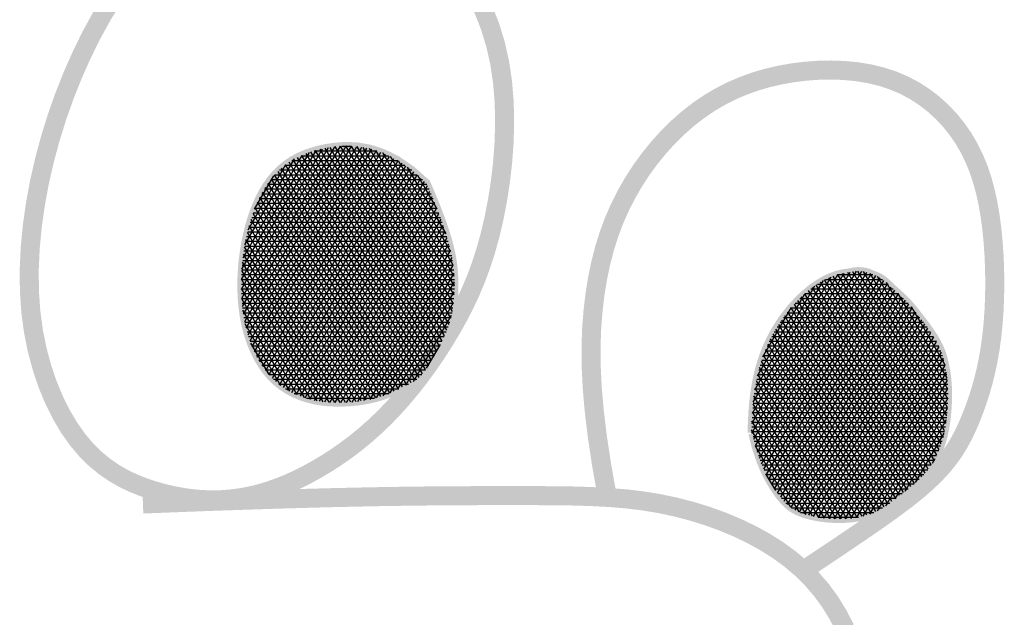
# Model space of a CAD drawing. Extents: x -1.7 to 6.8, y -10.3 to 0.7.
# Tile 165 of 172: x 5.5016 to 5.6207, y -8.3246 to -8.2523. Entities that reach past the tile are written whole.
import ezdxf

# ---------------------------------------------------------------- set-up
doc = ezdxf.new("R2010")
doc.units = 0
doc.header["$MEASUREMENT"] = 0
doc.layers.add('FACE', color=160, linetype='CONTINUOUS')

msp = doc.modelspace()

# ---------------------------------------------------------------- hatches: boundary and pattern name
at = {"layer": 'FACE', "linetype": 'Continuous'}
h = msp.add_hatch(dxfattribs=at)
h.set_pattern_fill('NET3', color=5, scale=0.004605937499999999, angle=-1.272221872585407e-14, style=0)
h.set_pattern_definition([(360, (3.555650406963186, -11.04901443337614), (1.41016165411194e-19, 0.0005757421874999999), []), (59.99999999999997, (3.555650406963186, -11.04901443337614), (-0.0004986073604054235, 0.0002878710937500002), []), (120, (3.555650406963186, -11.04901443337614), (-0.0004986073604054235, -0.0002878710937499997), [])])
h.paths.add_polyline_path([(5.55084048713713, -8.272068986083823), (5.551247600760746, -8.273010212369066), (5.551655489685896, -8.273983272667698), (5.552056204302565, -8.274976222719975), (5.552441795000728, -8.275977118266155), (5.552804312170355, -8.276974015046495), (5.55313580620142, -8.277954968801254), (5.553428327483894, -8.278908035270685), (5.553673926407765, -8.27982127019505), (5.553866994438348, -8.280685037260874), (5.554011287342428, -8.281498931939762), (5.554112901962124, -8.282264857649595), (5.554177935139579, -8.282984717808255), (5.554212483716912, -8.283660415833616), (5.554222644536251, -8.284293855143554), (5.554214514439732, -8.284886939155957), (5.554194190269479, -8.285441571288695), (5.554166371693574, -8.285960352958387), (5.554130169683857, -8.286448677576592), (5.554083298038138, -8.286912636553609), (5.554023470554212, -8.287358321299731), (5.553948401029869, -8.287791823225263), (5.553855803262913, -8.288219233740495), (5.553743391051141, -8.288646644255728), (5.55360887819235, -8.289080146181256), (5.553450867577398, -8.289524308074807), (5.553271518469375, -8.289977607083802), (5.553073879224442, -8.290436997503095), (5.552860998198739, -8.290899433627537), (5.552635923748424, -8.291361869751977), (5.552401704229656, -8.291821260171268), (5.552161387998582, -8.292274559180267), (5.551918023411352, -8.292718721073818), (5.55167426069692, -8.293150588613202), (5.551431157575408, -8.293566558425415), (5.551189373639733, -8.293962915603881), (5.550949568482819, -8.294335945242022), (5.550712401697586, -8.294681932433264), (5.550478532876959, -8.29499716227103), (5.550248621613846, -8.295277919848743), (5.550023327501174, -8.295520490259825), (5.549802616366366, -8.295723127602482), (5.549583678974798, -8.29589196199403), (5.549363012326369, -8.296035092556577), (5.549137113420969, -8.29616061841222), (5.548902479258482, -8.296276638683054), (5.548655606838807, -8.296391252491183), (5.548392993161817, -8.296512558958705), (5.54811113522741, -8.296648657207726), (5.547806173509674, -8.29680545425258), (5.547472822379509, -8.296980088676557), (5.547105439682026, -8.297167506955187), (5.546698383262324, -8.297362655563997), (5.546246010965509, -8.297560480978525), (5.54574268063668, -8.297755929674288), (5.545182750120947, -8.297943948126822), (5.544560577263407, -8.298119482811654), (5.543873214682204, -8.298277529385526), (5.54312849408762, -8.29841328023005), (5.542336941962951, -8.298521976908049), (5.541509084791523, -8.298598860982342), (5.54065544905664, -8.298639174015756), (5.539786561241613, -8.29863815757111), (5.538912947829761, -8.298591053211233), (5.538045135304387, -8.298493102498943), (5.537192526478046, -8.298339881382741), (5.536360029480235, -8.29812830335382), (5.535551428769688, -8.297855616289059), (5.534770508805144, -8.297519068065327), (5.534021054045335, -8.297115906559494), (5.533306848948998, -8.296643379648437), (5.532631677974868, -8.296098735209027), (5.531999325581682, -8.295479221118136), (5.531413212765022, -8.29478352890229), (5.530875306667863, -8.294016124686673), (5.530387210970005, -8.293182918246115), (5.529950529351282, -8.29228981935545), (5.529566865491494, -8.291342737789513), (5.529237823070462, -8.29034758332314), (5.528965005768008, -8.28931026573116), (5.528750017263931, -8.288236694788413), (5.528593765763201, -8.287133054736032), (5.528494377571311, -8.286006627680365), (5.528449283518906, -8.284864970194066), (5.528455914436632, -8.283715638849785), (5.528511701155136, -8.282566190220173), (5.528614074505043, -8.281424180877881), (5.528760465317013, -8.280297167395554), (5.528948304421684, -8.27919270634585), (5.529175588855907, -8.27811773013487), (5.529442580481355, -8.277076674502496), (5.529750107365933, -8.276073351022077), (5.530098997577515, -8.275111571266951), (5.530490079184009, -8.27419514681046), (5.53092418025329, -8.27332788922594), (5.531402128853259, -8.272513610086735), (5.531924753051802, -8.271756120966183), (5.532494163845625, -8.271058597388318), (5.533117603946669, -8.270421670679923), (5.533803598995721, -8.269845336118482), (5.534560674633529, -8.269329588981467), (5.535397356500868, -8.26887442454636), (5.536322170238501, -8.268479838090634), (5.537343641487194, -8.268145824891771), (5.538470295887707, -8.267872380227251), (5.539707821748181, -8.267667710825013), (5.541050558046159, -8.267572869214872), (5.542490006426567, -8.267637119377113), (5.544017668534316, -8.267909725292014), (5.545625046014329, -8.268439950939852), (5.547303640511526, -8.269277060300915), (5.549044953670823, -8.270470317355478)])
edge = h.paths.add_edge_path()
edge.add_line((5.590160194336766, -8.302296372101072), (5.590188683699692, -8.301449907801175))
edge.add_line((5.590188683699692, -8.301449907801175), (5.590219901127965, -8.300715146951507))
edge.add_line((5.590219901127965, -8.300715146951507), (5.590253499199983, -8.300079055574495))
edge.add_line((5.590253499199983, -8.300079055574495), (5.590289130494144, -8.299528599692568))
edge.add_line((5.590289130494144, -8.299528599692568), (5.590326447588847, -8.29905074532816))
edge.add_line((5.590326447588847, -8.29905074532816), (5.590365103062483, -8.298632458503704))
edge.add_line((5.590365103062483, -8.298632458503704), (5.590404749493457, -8.29826070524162))
edge.add_line((5.590404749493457, -8.29826070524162), (5.590445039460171, -8.297922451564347))
edge.add_line((5.590445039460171, -8.297922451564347), (5.590485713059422, -8.297606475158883))
edge.add_line((5.590485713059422, -8.297606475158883), (5.590526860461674, -8.297308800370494))
edge.add_line((5.590526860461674, -8.297308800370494), (5.590568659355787, -8.29702726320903))
edge.add_line((5.590568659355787, -8.29702726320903), (5.590611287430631, -8.296759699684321))
edge.add_line((5.590611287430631, -8.296759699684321), (5.590654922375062, -8.296503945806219))
edge.add_line((5.590654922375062, -8.296503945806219), (5.590699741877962, -8.296257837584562))
edge.add_line((5.590699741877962, -8.296257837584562), (5.59074592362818, -8.29601921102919))
edge.add_line((5.59074592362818, -8.29601921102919), (5.590793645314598, -8.295785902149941))
edge.add_line((5.590793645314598, -8.295785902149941), (5.590843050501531, -8.295556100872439))
edge.add_line((5.590843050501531, -8.295556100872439), (5.59089414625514, -8.295329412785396))
edge.add_line((5.59089414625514, -8.295329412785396), (5.590946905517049, -8.295105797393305))
edge.add_line((5.590946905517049, -8.295105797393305), (5.591001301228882, -8.29488521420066))
edge.add_line((5.591001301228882, -8.29488521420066), (5.591057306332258, -8.294667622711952))
edge.add_line((5.591057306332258, -8.294667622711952), (5.5911148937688, -8.294452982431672))
edge.add_line((5.5911148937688, -8.294452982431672), (5.591174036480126, -8.294241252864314))
edge.add_line((5.591174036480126, -8.294241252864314), (5.591234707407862, -8.294032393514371))
edge.add_line((5.591234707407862, -8.294032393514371), (5.591296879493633, -8.293826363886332))
edge.add_line((5.591296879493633, -8.293826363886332), (5.591360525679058, -8.293623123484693))
edge.add_line((5.591360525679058, -8.293623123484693), (5.591425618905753, -8.293422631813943))
edge.add_line((5.591425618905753, -8.293422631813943), (5.591492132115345, -8.293224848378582))
edge.add_line((5.591492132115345, -8.293224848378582), (5.591560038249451, -8.293029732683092))
edge.add_line((5.591560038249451, -8.293029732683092), (5.591629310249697, -8.292837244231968))
edge.add_line((5.591629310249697, -8.292837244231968), (5.591699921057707, -8.292647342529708))
edge.add_line((5.591699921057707, -8.292647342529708), (5.591771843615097, -8.2924599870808))
edge.add_line((5.591771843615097, -8.2924599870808), (5.59184505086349, -8.292275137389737))
edge.add_line((5.59184505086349, -8.292275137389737), (5.591919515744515, -8.292092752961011))
edge.add_line((5.591919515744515, -8.292092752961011), (5.591995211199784, -8.291912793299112))
edge.add_line((5.591995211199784, -8.291912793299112), (5.592072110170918, -8.291735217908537))
edge.add_line((5.592072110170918, -8.291735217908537), (5.59215018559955, -8.291559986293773))
edge.add_line((5.59215018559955, -8.291559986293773), (5.59222941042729, -8.291387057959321))
edge.add_line((5.59222941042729, -8.291387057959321), (5.592309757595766, -8.291216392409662))
edge.add_line((5.592309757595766, -8.291216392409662), (5.592391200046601, -8.291047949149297))
edge.add_line((5.592391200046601, -8.291047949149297), (5.592473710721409, -8.290881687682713))
edge.add_line((5.592473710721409, -8.290881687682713), (5.592557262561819, -8.29071756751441))
edge.add_line((5.592557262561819, -8.29071756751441), (5.59264182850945, -8.290555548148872))
edge.add_line((5.59264182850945, -8.290555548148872), (5.59272738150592, -8.290395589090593))
edge.add_line((5.59272738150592, -8.290395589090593), (5.592813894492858, -8.290237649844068))
edge.add_line((5.592813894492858, -8.290237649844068), (5.592901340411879, -8.290081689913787))
edge.add_line((5.592901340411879, -8.290081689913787), (5.592989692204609, -8.289927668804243))
edge.add_line((5.592989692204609, -8.289927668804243), (5.593078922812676, -8.28977554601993))
edge.add_line((5.593078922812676, -8.28977554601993), (5.593169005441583, -8.289625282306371))
edge.add_line((5.593169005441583, -8.289625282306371), (5.593259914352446, -8.289476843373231))
edge.add_line((5.593259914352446, -8.289476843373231), (5.593351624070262, -8.289330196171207))
edge.add_line((5.593351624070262, -8.289330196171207), (5.593444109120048, -8.289185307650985))
edge.add_line((5.593444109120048, -8.289185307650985), (5.593537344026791, -8.289042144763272))
edge.add_line((5.593537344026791, -8.289042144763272), (5.593631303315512, -8.288900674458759))
edge.add_line((5.593631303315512, -8.288900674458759), (5.593725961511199, -8.288760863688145))
edge.add_line((5.593725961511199, -8.288760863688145), (5.593821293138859, -8.288622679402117))
edge.add_line((5.593821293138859, -8.288622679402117), (5.593917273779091, -8.288486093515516))
edge.add_line((5.593917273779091, -8.288486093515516), (5.594013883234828, -8.288351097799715))
edge.add_line((5.594013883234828, -8.288351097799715), (5.594111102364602, -8.288217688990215))
edge.add_line((5.594111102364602, -8.288217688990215), (5.59420891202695, -8.288085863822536))
edge.add_line((5.59420891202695, -8.288085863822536), (5.594307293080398, -8.287955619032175))
edge.add_line((5.594307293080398, -8.287955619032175), (5.594406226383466, -8.287826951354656))
edge.add_line((5.594406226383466, -8.287826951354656), (5.594505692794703, -8.287699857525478))
edge.add_line((5.594505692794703, -8.287699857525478), (5.594605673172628, -8.287574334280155))
edge.add_line((5.594605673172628, -8.287574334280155), (5.594706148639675, -8.287450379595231))
edge.add_line((5.594706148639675, -8.287450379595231), (5.594807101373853, -8.287327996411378))
edge.add_line((5.594807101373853, -8.287327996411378), (5.594908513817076, -8.287207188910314))
edge.add_line((5.594908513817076, -8.287207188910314), (5.595010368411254, -8.287087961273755))
edge.add_line((5.595010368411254, -8.287087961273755), (5.595112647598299, -8.286970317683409))
edge.add_line((5.595112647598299, -8.286970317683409), (5.59521533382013, -8.28685426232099))
edge.add_line((5.59521533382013, -8.28685426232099), (5.595318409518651, -8.28673979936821))
edge.add_line((5.595318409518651, -8.28673979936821), (5.595421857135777, -8.286626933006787))
edge.add_line((5.595421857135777, -8.286626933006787), (5.595525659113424, -8.286515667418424))
edge.add_line((5.595525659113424, -8.286515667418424), (5.595629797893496, -8.28640600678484))
edge.add_line((5.595629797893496, -8.28640600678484), (5.595734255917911, -8.28629795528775))
edge.add_line((5.595734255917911, -8.28629795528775), (5.595839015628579, -8.286191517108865))
edge.add_line((5.595839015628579, -8.286191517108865), (5.595944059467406, -8.286086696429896))
edge.add_line((5.595944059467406, -8.286086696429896), (5.596049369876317, -8.285983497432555))
edge.add_line((5.596049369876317, -8.285983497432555), (5.59615492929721, -8.28588192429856))
edge.add_line((5.59615492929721, -8.28588192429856), (5.596260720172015, -8.285781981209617))
edge.add_line((5.596260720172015, -8.285781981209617), (5.59636672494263, -8.285683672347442))
edge.add_line((5.59636672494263, -8.285683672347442), (5.596472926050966, -8.285587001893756))
edge.add_line((5.596472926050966, -8.285587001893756), (5.596579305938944, -8.285491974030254))
edge.add_line((5.596579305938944, -8.285491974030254), (5.596685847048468, -8.285398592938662))
edge.add_line((5.596685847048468, -8.285398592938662), (5.596792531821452, -8.285306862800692))
edge.add_line((5.596792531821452, -8.285306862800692), (5.596899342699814, -8.285216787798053))
edge.add_line((5.596899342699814, -8.285216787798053), (5.597006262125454, -8.28512837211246))
edge.add_line((5.597006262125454, -8.28512837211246), (5.597113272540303, -8.285041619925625))
edge.add_line((5.597113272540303, -8.285041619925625), (5.597220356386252, -8.284956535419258))
edge.add_line((5.597220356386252, -8.284956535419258), (5.597327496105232, -8.284873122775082))
edge.add_line((5.597327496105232, -8.284873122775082), (5.597434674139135, -8.284791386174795))
edge.add_line((5.597434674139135, -8.284791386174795), (5.597541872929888, -8.284711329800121))
edge.add_line((5.597541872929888, -8.284711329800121), (5.597649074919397, -8.284632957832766))
edge.add_line((5.597649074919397, -8.284632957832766), (5.597756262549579, -8.284556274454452))
edge.add_line((5.597756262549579, -8.284556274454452), (5.597863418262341, -8.284481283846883))
edge.add_line((5.597863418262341, -8.284481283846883), (5.597970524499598, -8.284407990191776))
edge.add_line((5.597970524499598, -8.284407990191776), (5.598077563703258, -8.28433639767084))
edge.add_line((5.598077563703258, -8.28433639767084), (5.598184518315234, -8.284266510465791))
edge.add_line((5.598184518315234, -8.284266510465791), (5.598291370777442, -8.284198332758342))
edge.add_line((5.598291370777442, -8.284198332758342), (5.598398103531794, -8.284131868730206))
edge.add_line((5.598398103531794, -8.284131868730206), (5.598504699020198, -8.284067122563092))
edge.add_line((5.598504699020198, -8.284067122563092), (5.598611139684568, -8.284004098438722))
edge.add_line((5.598611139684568, -8.284004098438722), (5.598717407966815, -8.283942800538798))
edge.add_line((5.598717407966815, -8.283942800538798), (5.598823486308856, -8.283883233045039))
edge.add_line((5.598823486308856, -8.283883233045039), (5.598929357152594, -8.283825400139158))
edge.add_line((5.598929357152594, -8.283825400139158), (5.599035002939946, -8.28376930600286))
edge.add_line((5.599035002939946, -8.28376930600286), (5.599140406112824, -8.283714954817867))
edge.add_line((5.599140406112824, -8.283714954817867), (5.599245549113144, -8.283662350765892))
edge.add_line((5.599245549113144, -8.283662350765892), (5.599350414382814, -8.283611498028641))
edge.add_line((5.599350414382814, -8.283611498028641), (5.599454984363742, -8.283562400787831))
edge.add_line((5.599454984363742, -8.283562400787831), (5.599559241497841, -8.283515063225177))
edge.add_line((5.599559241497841, -8.283515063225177), (5.599663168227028, -8.283469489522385))
edge.add_line((5.599663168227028, -8.283469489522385), (5.599766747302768, -8.283425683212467))
edge.add_line((5.599766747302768, -8.283425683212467), (5.599869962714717, -8.283383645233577))
edge.add_line((5.599869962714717, -8.283383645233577), (5.599972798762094, -8.283343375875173))
edge.add_line((5.599972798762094, -8.283343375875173), (5.600075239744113, -8.28330487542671))
edge.add_line((5.600075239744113, -8.28330487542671), (5.600177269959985, -8.28326814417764))
edge.add_line((5.600177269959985, -8.28326814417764), (5.600278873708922, -8.283233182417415))
edge.add_line((5.600278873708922, -8.283233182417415), (5.600380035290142, -8.283199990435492))
edge.add_line((5.600380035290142, -8.283199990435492), (5.60048073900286, -8.283168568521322))
edge.add_line((5.60048073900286, -8.283168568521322), (5.600580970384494, -8.28313891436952))
edge.add_line((5.600580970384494, -8.28313891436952), (5.60068071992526, -8.283111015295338))
edge.add_line((5.60068071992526, -8.283111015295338), (5.600779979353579, -8.283084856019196))
edge.add_line((5.600779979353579, -8.283084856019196), (5.600878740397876, -8.283060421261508))
edge.add_line((5.600878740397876, -8.283060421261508), (5.600976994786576, -8.283037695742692))
edge.add_line((5.600976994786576, -8.283037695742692), (5.601074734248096, -8.283016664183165))
edge.add_line((5.601074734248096, -8.283016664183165), (5.601171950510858, -8.282997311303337))
edge.add_line((5.601171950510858, -8.282997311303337), (5.601268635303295, -8.282979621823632))
edge.add_line((5.601268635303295, -8.282979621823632), (5.601364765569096, -8.282963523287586))
edge.add_line((5.601364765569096, -8.282963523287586), (5.601460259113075, -8.282948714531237))
edge.add_line((5.601460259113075, -8.282948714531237), (5.60155501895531, -8.282934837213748))
edge.add_line((5.60155501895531, -8.282934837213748), (5.601648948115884, -8.282921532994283))
edge.add_line((5.601648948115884, -8.282921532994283), (5.601741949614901, -8.282908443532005))
edge.add_line((5.601741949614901, -8.282908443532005), (5.601833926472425, -8.282895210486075))
edge.add_line((5.601833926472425, -8.282895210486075), (5.601924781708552, -8.282881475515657))
edge.add_line((5.601924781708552, -8.282881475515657), (5.602014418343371, -8.282866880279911))
edge.add_line((5.602014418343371, -8.282866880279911), (5.602102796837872, -8.282851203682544))
edge.add_line((5.602102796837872, -8.282851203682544), (5.602190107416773, -8.282834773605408))
edge.add_line((5.602190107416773, -8.282834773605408), (5.602276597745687, -8.2828180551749))
edge.add_line((5.602276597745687, -8.2828180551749), (5.602362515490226, -8.282801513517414))
edge.add_line((5.602362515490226, -8.282801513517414), (5.602448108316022, -8.28278561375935))
edge.add_line((5.602448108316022, -8.28278561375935), (5.602533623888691, -8.282770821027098))
edge.add_line((5.602533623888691, -8.282770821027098), (5.602619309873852, -8.28275760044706))
edge.add_line((5.602619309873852, -8.28275760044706), (5.602705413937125, -8.28274641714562))
edge.add_line((5.602705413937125, -8.28274641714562), (5.602792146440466, -8.28273764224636))
edge.add_line((5.602792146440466, -8.28273764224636), (5.602879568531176, -8.282731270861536))
edge.add_line((5.602879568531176, -8.282731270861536), (5.602967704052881, -8.282727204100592))
edge.add_line((5.602967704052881, -8.282727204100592), (5.603056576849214, -8.282725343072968))
edge.add_line((5.603056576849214, -8.282725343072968), (5.603146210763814, -8.282725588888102))
edge.add_line((5.603146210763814, -8.282725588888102), (5.6032366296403, -8.282727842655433))
edge.add_line((5.6032366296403, -8.282727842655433), (5.603327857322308, -8.282732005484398))
edge.add_line((5.603327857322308, -8.282732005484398), (5.603419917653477, -8.282737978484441))
edge.add_line((5.603419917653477, -8.282737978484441), (5.603512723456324, -8.282745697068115))
edge.add_line((5.603512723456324, -8.282745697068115), (5.603605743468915, -8.282755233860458))
edge.add_line((5.603605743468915, -8.282755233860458), (5.603698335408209, -8.28276669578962))
edge.add_line((5.603698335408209, -8.28276669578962), (5.603789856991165, -8.282780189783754))
edge.add_line((5.603789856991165, -8.282780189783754), (5.603879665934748, -8.282795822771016))
edge.add_line((5.603879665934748, -8.282795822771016), (5.6039671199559, -8.282813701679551))
edge.add_line((5.6039671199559, -8.282813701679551), (5.604051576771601, -8.282833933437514))
edge.add_line((5.604051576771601, -8.282833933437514), (5.604132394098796, -8.282856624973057))
edge.add_line((5.604132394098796, -8.282856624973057), (5.60420914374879, -8.282881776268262))
edge.add_line((5.60420914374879, -8.282881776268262), (5.604282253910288, -8.282908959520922))
edge.add_line((5.604282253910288, -8.282908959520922), (5.604352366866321, -8.282937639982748))
edge.add_line((5.604352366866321, -8.282937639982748), (5.604420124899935, -8.282967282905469))
edge.add_line((5.604420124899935, -8.282967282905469), (5.604486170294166, -8.282997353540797))
edge.add_line((5.604486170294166, -8.282997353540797), (5.604551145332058, -8.283027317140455))
edge.add_line((5.604551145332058, -8.283027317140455), (5.60461569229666, -8.283056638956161))
edge.add_line((5.60461569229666, -8.283056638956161), (5.604680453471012, -8.28308478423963))
edge.add_line((5.604680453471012, -8.28308478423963), (5.604745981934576, -8.28311139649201))
edge.add_line((5.604745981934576, -8.28311139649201), (5.604812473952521, -8.28313683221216))
edge.add_line((5.604812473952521, -8.28313683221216), (5.604880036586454, -8.283161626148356))
edge.add_line((5.604880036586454, -8.283161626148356), (5.60494877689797, -8.28318631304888))
edge.add_line((5.60494877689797, -8.28318631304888), (5.60501880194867, -8.283211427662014))
edge.add_line((5.60501880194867, -8.283211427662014), (5.605090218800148, -8.283237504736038))
edge.add_line((5.605090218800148, -8.283237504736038), (5.605163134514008, -8.28326507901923))
edge.add_line((5.605163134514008, -8.28326507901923), (5.605237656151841, -8.283294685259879))
edge.add_line((5.605237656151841, -8.283294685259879), (5.605313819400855, -8.283326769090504))
edge.add_line((5.605313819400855, -8.283326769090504), (5.605391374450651, -8.283361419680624))
edge.add_line((5.605391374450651, -8.283361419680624), (5.605470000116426, -8.283398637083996))
edge.add_line((5.605470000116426, -8.283398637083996), (5.6055493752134, -8.283438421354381))
edge.add_line((5.6055493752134, -8.283438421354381), (5.605629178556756, -8.283480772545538))
edge.add_line((5.605629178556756, -8.283480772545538), (5.605709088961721, -8.283525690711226))
edge.add_line((5.605709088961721, -8.283525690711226), (5.605788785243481, -8.283573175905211))
edge.add_line((5.605788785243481, -8.283573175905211), (5.605867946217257, -8.283623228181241))
edge.add_line((5.605867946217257, -8.283623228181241), (5.605946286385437, -8.28367579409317))
edge.add_line((5.605946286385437, -8.28367579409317), (5.606023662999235, -8.283730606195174))
edge.add_line((5.606023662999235, -8.283730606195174), (5.606099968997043, -8.283787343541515))
edge.add_line((5.606099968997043, -8.283787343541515), (5.606175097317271, -8.283845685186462))
edge.add_line((5.606175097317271, -8.283845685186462), (5.606248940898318, -8.283905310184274))
edge.add_line((5.606248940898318, -8.283905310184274), (5.606321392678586, -8.283965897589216))
edge.add_line((5.606321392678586, -8.283965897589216), (5.60639234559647, -8.284027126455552))
edge.add_line((5.60639234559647, -8.284027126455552), (5.606461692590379, -8.284088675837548))
edge.add_line((5.606461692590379, -8.284088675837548), (5.606529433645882, -8.284150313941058))
edge.add_line((5.606529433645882, -8.284150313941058), (5.606595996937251, -8.284212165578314))
edge.add_line((5.606595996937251, -8.284212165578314), (5.606661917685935, -8.28427444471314))
edge.add_line((5.606661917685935, -8.28427444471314), (5.60672773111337, -8.28433736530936))
edge.add_line((5.60672773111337, -8.28433736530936), (5.606793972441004, -8.284401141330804))
edge.add_line((5.606793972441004, -8.284401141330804), (5.606861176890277, -8.284465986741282))
edge.add_line((5.606861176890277, -8.284465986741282), (5.60692987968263, -8.284532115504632))
edge.add_line((5.60692987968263, -8.284532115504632), (5.607000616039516, -8.284599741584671))
edge.add_line((5.607000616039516, -8.284599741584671), (5.607074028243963, -8.284669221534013))
edge.add_line((5.607074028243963, -8.284669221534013), (5.607151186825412, -8.284741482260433))
edge.add_line((5.607151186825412, -8.284741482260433), (5.607233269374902, -8.284817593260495))
edge.add_line((5.607233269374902, -8.284817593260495), (5.607321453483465, -8.284898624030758))
edge.add_line((5.607321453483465, -8.284898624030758), (5.607416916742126, -8.284985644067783))
edge.add_line((5.607416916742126, -8.284985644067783), (5.607520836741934, -8.28507972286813))
edge.add_line((5.607520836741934, -8.28507972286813), (5.60763439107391, -8.285181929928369))
edge.add_line((5.60763439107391, -8.285181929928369), (5.607758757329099, -8.28529333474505))
edge.add_line((5.607758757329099, -8.28529333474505), (5.607894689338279, -8.285414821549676))
edge.add_line((5.607894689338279, -8.285414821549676), (5.608041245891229, -8.285546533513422))
edge.add_line((5.608041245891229, -8.285546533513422), (5.60819706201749, -8.285688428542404))
edge.add_line((5.60819706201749, -8.285688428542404), (5.608360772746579, -8.28584046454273))
edge.add_line((5.608360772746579, -8.28584046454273), (5.608531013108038, -8.286002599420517))
edge.add_line((5.608531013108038, -8.286002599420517), (5.608706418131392, -8.286174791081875))
edge.add_line((5.608706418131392, -8.286174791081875), (5.608885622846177, -8.286356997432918))
edge.add_line((5.608885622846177, -8.286356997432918), (5.609067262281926, -8.286549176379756))
edge.add_line((5.609067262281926, -8.286549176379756), (5.609250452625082, -8.286751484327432))
edge.add_line((5.609250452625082, -8.286751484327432), (5.609436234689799, -8.286964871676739))
edge.add_line((5.609436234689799, -8.286964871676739), (5.609626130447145, -8.287190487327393))
edge.add_line((5.609626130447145, -8.287190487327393), (5.609821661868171, -8.287429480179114))
edge.add_line((5.609821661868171, -8.287429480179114), (5.610024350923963, -8.287682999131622))
edge.add_line((5.610024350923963, -8.287682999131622), (5.610235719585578, -8.287952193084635))
edge.add_line((5.610235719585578, -8.287952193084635), (5.610457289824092, -8.288238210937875))
edge.add_line((5.610457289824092, -8.288238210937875), (5.610690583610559, -8.288542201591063))
edge.add_line((5.610690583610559, -8.288542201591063), (5.610936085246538, -8.288864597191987))
edge.add_line((5.610936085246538, -8.288864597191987), (5.611190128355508, -8.289202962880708))
edge.add_line((5.611190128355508, -8.289202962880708), (5.611448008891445, -8.289554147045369))
edge.add_line((5.611448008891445, -8.289554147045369), (5.611705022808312, -8.289914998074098))
edge.add_line((5.611705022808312, -8.289914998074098), (5.611956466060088, -8.29028236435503))
edge.add_line((5.611956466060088, -8.29028236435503), (5.612197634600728, -8.290653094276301))
edge.add_line((5.612197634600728, -8.290653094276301), (5.612423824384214, -8.291024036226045))
edge.add_line((5.612423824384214, -8.291024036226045), (5.612630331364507, -8.291392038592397))
edge.add_line((5.612630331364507, -8.291392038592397), (5.612813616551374, -8.291754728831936))
edge.add_line((5.612813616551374, -8.291754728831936), (5.612974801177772, -8.292112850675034))
edge.add_line((5.612974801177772, -8.292112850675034), (5.613116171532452, -8.292467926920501))
edge.add_line((5.613116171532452, -8.292467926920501), (5.613240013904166, -8.292821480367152))
edge.add_line((5.613240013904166, -8.292821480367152), (5.613348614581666, -8.293175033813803))
edge.add_line((5.613348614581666, -8.293175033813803), (5.613444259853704, -8.29353011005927))
edge.add_line((5.613444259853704, -8.29353011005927), (5.613529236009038, -8.293888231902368))
edge.add_line((5.613529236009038, -8.293888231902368), (5.613605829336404, -8.29425092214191))
edge.add_line((5.613605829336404, -8.29425092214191), (5.613675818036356, -8.29462008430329))
edge.add_line((5.613675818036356, -8.29462008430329), (5.613738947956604, -8.294999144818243))
edge.add_line((5.613738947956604, -8.294999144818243), (5.613794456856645, -8.29539191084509))
edge.add_line((5.613794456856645, -8.29539191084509), (5.613841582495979, -8.29580218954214))
edge.add_line((5.613841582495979, -8.29580218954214), (5.613879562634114, -8.29623378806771))
edge.add_line((5.613879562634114, -8.29623378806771), (5.613907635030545, -8.296690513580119))
edge.add_line((5.613907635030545, -8.296690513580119), (5.613925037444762, -8.297176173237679))
edge.add_line((5.613925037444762, -8.297176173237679), (5.613931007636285, -8.297694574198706))
edge.add_line((5.613931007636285, -8.297694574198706), (5.613924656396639, -8.29824774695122))
edge.add_line((5.613924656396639, -8.29824774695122), (5.613904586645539, -8.298830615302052))
edge.add_line((5.613904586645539, -8.298830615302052), (5.613869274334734, -8.299436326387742))
edge.add_line((5.613869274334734, -8.299436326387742), (5.61381719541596, -8.300058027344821))
edge.add_line((5.61381719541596, -8.300058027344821), (5.613746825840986, -8.300688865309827))
edge.add_line((5.613746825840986, -8.300688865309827), (5.613656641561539, -8.301321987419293))
edge.add_line((5.613656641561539, -8.301321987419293), (5.613545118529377, -8.30195054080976))
edge.add_line((5.613545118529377, -8.30195054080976), (5.613410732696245, -8.302567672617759))
edge.add_line((5.613410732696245, -8.302567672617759), (5.613252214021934, -8.303167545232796))
edge.add_line((5.613252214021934, -8.303167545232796), (5.613069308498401, -8.303748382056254))
edge.add_line((5.613069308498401, -8.303748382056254), (5.612862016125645, -8.304309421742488))
edge.add_line((5.612862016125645, -8.304309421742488), (5.612630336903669, -8.30484990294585))
edge.add_line((5.612630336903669, -8.30484990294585), (5.612374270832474, -8.30536906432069))
edge.add_line((5.612374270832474, -8.30536906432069), (5.612093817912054, -8.305866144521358))
edge.add_line((5.612093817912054, -8.305866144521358), (5.611788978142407, -8.306340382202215))
edge.add_line((5.611788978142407, -8.306340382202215), (5.611459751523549, -8.306791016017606))
edge.add_line((5.611459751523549, -8.306791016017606), (5.611106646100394, -8.307217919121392))
edge.add_line((5.611106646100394, -8.307217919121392), (5.61073220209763, -8.307623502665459))
edge.add_line((5.61073220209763, -8.307623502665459), (5.610339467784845, -8.308010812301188))
edge.add_line((5.610339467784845, -8.308010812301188), (5.609931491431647, -8.308382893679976))
edge.add_line((5.609931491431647, -8.308382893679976), (5.609511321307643, -8.30874279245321))
edge.add_line((5.609511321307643, -8.30874279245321), (5.609082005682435, -8.309093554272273))
edge.add_line((5.609082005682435, -8.309093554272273), (5.608646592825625, -8.309438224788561))
edge.add_line((5.608646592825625, -8.309438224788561), (5.608208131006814, -8.30977984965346))
edge.add_line((5.608208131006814, -8.30977984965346), (5.607768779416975, -8.310120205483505))
edge.add_line((5.607768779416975, -8.310120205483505), (5.607327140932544, -8.310455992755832))
edge.add_line((5.607327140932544, -8.310455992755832), (5.606880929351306, -8.310782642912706))
edge.add_line((5.606880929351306, -8.310782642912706), (5.606427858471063, -8.311095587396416))
edge.add_line((5.606427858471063, -8.311095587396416), (5.605965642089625, -8.311390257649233))
edge.add_line((5.605965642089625, -8.311390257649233), (5.605491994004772, -8.311662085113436))
edge.add_line((5.605491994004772, -8.311662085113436), (5.605004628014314, -8.311906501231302))
edge.add_line((5.605004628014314, -8.311906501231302), (5.604501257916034, -8.312118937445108))
edge.add_line((5.604501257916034, -8.312118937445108), (5.603980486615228, -8.312295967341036))
edge.add_line((5.603980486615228, -8.312295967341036), (5.603444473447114, -8.31243873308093))
edge.add_line((5.603444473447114, -8.31243873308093), (5.602896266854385, -8.312549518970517))
edge.add_line((5.602896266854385, -8.312549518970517), (5.602338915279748, -8.312630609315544))
edge.add_line((5.602338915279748, -8.312630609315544), (5.601775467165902, -8.312684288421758))
edge.add_line((5.601775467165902, -8.312684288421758), (5.601208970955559, -8.312712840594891))
edge.add_line((5.601208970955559, -8.312712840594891), (5.600642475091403, -8.31271855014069))
edge.add_line((5.600642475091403, -8.31271855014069), (5.60007902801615, -8.312703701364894))
edge.add_line((5.60007902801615, -8.312703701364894), (5.599521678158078, -8.312670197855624))
edge.add_line((5.599521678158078, -8.312670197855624), (5.598973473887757, -8.312618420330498))
edge.add_line((5.598973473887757, -8.312618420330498), (5.598437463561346, -8.312548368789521))
edge.add_line((5.598437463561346, -8.312548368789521), (5.597916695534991, -8.312460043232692))
edge.add_line((5.597916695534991, -8.312460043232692), (5.59741421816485, -8.312353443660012))
edge.add_line((5.59741421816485, -8.312353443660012), (5.596933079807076, -8.312228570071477))
edge.add_line((5.596933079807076, -8.312228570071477), (5.596476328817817, -8.312085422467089))
edge.add_line((5.596476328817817, -8.312085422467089), (5.59604701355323, -8.311924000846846))
edge.add_line((5.59604701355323, -8.311924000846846), (5.595646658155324, -8.311743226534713))
edge.add_line((5.595646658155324, -8.311743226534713), (5.595270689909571, -8.311537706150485))
edge.add_line((5.595270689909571, -8.311537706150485), (5.594913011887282, -8.311300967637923))
edge.add_line((5.594913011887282, -8.311300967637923), (5.594567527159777, -8.311026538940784))
edge.add_line((5.594567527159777, -8.311026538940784), (5.594228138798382, -8.310707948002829))
edge.add_line((5.594228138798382, -8.310707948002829), (5.593888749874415, -8.310338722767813))
edge.add_line((5.593888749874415, -8.310338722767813), (5.593543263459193, -8.309912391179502))
edge.add_line((5.593543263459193, -8.309912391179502), (5.593185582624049, -8.309422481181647))
edge.add_line((5.593185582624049, -8.309422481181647), (5.592811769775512, -8.30886239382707))
edge.add_line((5.592811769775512, -8.30886239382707), (5.592426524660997, -8.308225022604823))
edge.add_line((5.592426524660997, -8.308225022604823), (5.592036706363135, -8.307503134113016))
edge.add_line((5.592036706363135, -8.307503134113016), (5.591649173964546, -8.306689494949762))
edge.add_line((5.591649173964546, -8.306689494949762), (5.591270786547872, -8.305776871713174))
edge.add_line((5.591270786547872, -8.305776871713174), (5.590908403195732, -8.304758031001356))
edge.add_line((5.590908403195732, -8.304758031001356), (5.590568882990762, -8.303625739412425))
edge.add_line((5.590568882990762, -8.303625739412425), (5.590259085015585, -8.30237276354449))

# ---------------------------------------------------------------- linework, layer by layer
at = {"layer": 'FACE', "color": 5}
for points, const_width in [([(5.557692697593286, -8.250972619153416), (5.558506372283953, -8.253036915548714), (5.559177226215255, -8.255208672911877), (5.559692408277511, -8.25747822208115), (5.560043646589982, -8.259832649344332), (5.56024098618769, -8.262246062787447), (5.560299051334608, -8.264689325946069), (5.560232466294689, -8.267133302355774), (5.560055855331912, -8.269548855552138), (5.559783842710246, -8.271906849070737), (5.559431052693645, -8.274178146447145), (5.559012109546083, -8.27633361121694), (5.558539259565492, -8.278351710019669), (5.558015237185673, -8.280241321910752), (5.557440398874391, -8.282018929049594), (5.556815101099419, -8.28370101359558), (5.556139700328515, -8.28530405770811), (5.555414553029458, -8.286844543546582), (5.554640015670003, -8.28833895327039), (5.553816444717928, -8.289803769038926), (5.552944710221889, -8.291251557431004), (5.552027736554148, -8.292679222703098), (5.551068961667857, -8.2940797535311), (5.55007182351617, -8.295446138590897), (5.549039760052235, -8.296771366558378), (5.547976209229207, -8.29804842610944), (5.546884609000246, -8.299270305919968), (5.545768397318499, -8.300429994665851), (5.544631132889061, -8.301521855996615), (5.5434768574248, -8.302545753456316), (5.542309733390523, -8.303502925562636), (5.541133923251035, -8.30439461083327), (5.539953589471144, -8.305222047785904), (5.538772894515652, -8.30598647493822), (5.537596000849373, -8.306689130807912), (5.53642707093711, -8.30733125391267), (5.535269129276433, -8.307913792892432), (5.534120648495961, -8.308436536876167), (5.532978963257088, -8.30889898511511), (5.53184140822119, -8.309300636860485), (5.530705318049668, -8.309640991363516), (5.52956802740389, -8.309919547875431), (5.52842687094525, -8.310135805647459), (5.527279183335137, -8.310289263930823), (5.52612287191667, -8.31037958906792), (5.524958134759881, -8.310407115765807), (5.523785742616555, -8.310372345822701), (5.522606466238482, -8.310275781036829), (5.521421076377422, -8.31011792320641), (5.520230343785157, -8.30989927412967), (5.519035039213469, -8.309620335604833), (5.517835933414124, -8.309281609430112), (5.516634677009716, -8.308880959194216), (5.515436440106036, -8.308405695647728), (5.51424727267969, -8.30784049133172), (5.513073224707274, -8.307170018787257), (5.511920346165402, -8.306378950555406), (5.510794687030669, -8.305451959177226), (5.50970229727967, -8.304373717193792), (5.508649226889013, -8.303128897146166), (5.507642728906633, -8.301706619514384), (5.506694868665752, -8.300113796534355), (5.505818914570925, -8.298361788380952), (5.505028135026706, -8.296461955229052), (5.504335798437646, -8.29442565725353), (5.503755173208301, -8.29226425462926), (5.503299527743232, -8.289989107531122), (5.502982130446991, -8.287611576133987), (5.50281299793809, -8.285143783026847), (5.502789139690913, -8.28260090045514), (5.502904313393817, -8.279998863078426), (5.503152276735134, -8.277353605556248), (5.503526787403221, -8.274681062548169), (5.50402160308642, -8.271997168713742), (5.504630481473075, -8.269317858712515), (5.50534718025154, -8.266659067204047), (5.506165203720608, -8.264036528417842), (5.507077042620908, -8.26146517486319), (5.508074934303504, -8.258959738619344), (5.509151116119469, -8.25653495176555), (5.510297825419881, -8.254205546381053), (5.511507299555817, -8.251986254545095), (5.512771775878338, -8.24989180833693)], 0.002302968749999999), ([(5.572723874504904, -8.310105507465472), (5.572039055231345, -8.306246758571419), (5.571513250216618, -8.30276773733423), (5.571133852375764, -8.299626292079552), (5.570888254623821, -8.296780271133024), (5.57076384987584, -8.294187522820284), (5.570748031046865, -8.291805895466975), (5.570828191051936, -8.28959323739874), (5.570991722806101, -8.287507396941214), (5.571228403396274, -8.285512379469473), (5.571537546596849, -8.283596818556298), (5.571920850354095, -8.281755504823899), (5.572380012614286, -8.279983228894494), (5.572916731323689, -8.27827478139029), (5.573532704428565, -8.276624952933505), (5.574229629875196, -8.275028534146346), (5.575009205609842, -8.273480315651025), (5.575871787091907, -8.271977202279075), (5.576812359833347, -8.27052455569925), (5.57782456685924, -8.26912985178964), (5.57890205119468, -8.267800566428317), (5.580038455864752, -8.266544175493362), (5.581227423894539, -8.265368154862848), (5.582462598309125, -8.264279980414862), (5.583737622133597, -8.263287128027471), (5.585047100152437, -8.262395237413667), (5.586389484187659, -8.261602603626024), (5.587764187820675, -8.260905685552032), (5.589170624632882, -8.260300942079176), (5.590608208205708, -8.259784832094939), (5.592076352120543, -8.259353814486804), (5.59357446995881, -8.259004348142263), (5.59510197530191, -8.258732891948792), (5.596656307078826, -8.258537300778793), (5.598227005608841, -8.258421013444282), (5.599801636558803, -8.258388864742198), (5.601367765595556, -8.258445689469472), (5.602912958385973, -8.258596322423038), (5.604424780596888, -8.258845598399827), (5.605890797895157, -8.25919835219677), (5.607298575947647, -8.259659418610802), (5.608637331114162, -8.260231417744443), (5.609902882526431, -8.260908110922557), (5.611092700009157, -8.261681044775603), (5.612204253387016, -8.262541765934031), (5.61323501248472, -8.2634818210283), (5.614182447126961, -8.26449275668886), (5.615044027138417, -8.265566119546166), (5.615817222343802, -8.266693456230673), (5.616500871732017, -8.267868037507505), (5.617099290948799, -8.269090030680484), (5.617618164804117, -8.270361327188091), (5.618063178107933, -8.271683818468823), (5.618440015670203, -8.273059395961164), (5.618754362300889, -8.2744899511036), (5.619011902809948, -8.275977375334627), (5.619218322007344, -8.277523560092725), (5.619378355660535, -8.27912723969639), (5.619492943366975, -8.280774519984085), (5.619562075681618, -8.282448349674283), (5.61958574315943, -8.284131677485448), (5.619563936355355, -8.285807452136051), (5.61949664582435, -8.287458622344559), (5.619383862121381, -8.289068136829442), (5.619225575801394, -8.290618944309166), (5.619022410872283, -8.292097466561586), (5.618777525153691, -8.293504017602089), (5.618494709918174, -8.294842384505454), (5.618177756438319, -8.296116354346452), (5.617830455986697, -8.297329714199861), (5.617456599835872, -8.298486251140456), (5.617059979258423, -8.299589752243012), (5.616644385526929, -8.300644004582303), (5.616210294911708, -8.301653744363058), (5.615744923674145, -8.302627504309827), (5.615232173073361, -8.303574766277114), (5.61465594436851, -8.304505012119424), (5.614000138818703, -8.305427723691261), (5.613248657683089, -8.306352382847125), (5.612385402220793, -8.307288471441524), (5.611394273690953, -8.308245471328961), (5.610258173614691, -8.309235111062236), (5.608956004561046, -8.310278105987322), (5.607465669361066, -8.311397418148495), (5.605765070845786, -8.312616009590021), (5.603832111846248, -8.313956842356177), (5.601644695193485, -8.315442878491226), (5.599180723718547, -8.317097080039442), (5.596418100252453, -8.3189424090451)], 0.002302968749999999), ([(5.55084048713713, -8.272068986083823), (5.551247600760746, -8.273010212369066), (5.551655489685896, -8.273983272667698), (5.552056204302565, -8.274976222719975), (5.552441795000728, -8.275977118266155), (5.552804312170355, -8.276974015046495), (5.55313580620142, -8.277954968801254), (5.553428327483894, -8.278908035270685), (5.553673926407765, -8.27982127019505), (5.553866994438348, -8.280685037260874), (5.554011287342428, -8.281498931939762), (5.554112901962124, -8.282264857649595), (5.554177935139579, -8.282984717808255), (5.554212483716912, -8.283660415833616), (5.554222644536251, -8.284293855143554), (5.554214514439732, -8.284886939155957), (5.554194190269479, -8.285441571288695), (5.554166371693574, -8.285960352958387), (5.554130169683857, -8.286448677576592), (5.554083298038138, -8.286912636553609), (5.554023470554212, -8.287358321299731), (5.553948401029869, -8.287791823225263), (5.553855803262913, -8.288219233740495), (5.553743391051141, -8.288646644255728), (5.55360887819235, -8.289080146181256), (5.553450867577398, -8.289524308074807), (5.553271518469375, -8.289977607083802), (5.553073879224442, -8.290436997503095), (5.552860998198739, -8.290899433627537), (5.552635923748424, -8.291361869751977), (5.552401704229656, -8.291821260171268), (5.552161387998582, -8.292274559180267), (5.551918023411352, -8.292718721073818), (5.55167426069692, -8.293150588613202), (5.551431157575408, -8.293566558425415), (5.551189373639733, -8.293962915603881), (5.550949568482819, -8.294335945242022), (5.550712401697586, -8.294681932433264), (5.550478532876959, -8.29499716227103), (5.550248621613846, -8.295277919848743), (5.550023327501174, -8.295520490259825), (5.549802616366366, -8.295723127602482), (5.549583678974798, -8.29589196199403), (5.549363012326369, -8.296035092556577), (5.549137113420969, -8.29616061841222), (5.548902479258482, -8.296276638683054), (5.548655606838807, -8.296391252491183), (5.548392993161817, -8.296512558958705), (5.54811113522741, -8.296648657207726), (5.547806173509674, -8.29680545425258), (5.547472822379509, -8.296980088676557), (5.547105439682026, -8.297167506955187), (5.546698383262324, -8.297362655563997), (5.546246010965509, -8.297560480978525), (5.54574268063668, -8.297755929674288), (5.545182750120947, -8.297943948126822), (5.544560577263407, -8.298119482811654), (5.543873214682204, -8.298277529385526), (5.54312849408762, -8.29841328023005), (5.542336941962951, -8.298521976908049), (5.541509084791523, -8.298598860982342), (5.54065544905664, -8.298639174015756), (5.539786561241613, -8.29863815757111), (5.538912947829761, -8.298591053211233), (5.538045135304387, -8.298493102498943), (5.537192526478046, -8.298339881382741), (5.536360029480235, -8.29812830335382), (5.535551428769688, -8.297855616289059), (5.534770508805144, -8.297519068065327), (5.534021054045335, -8.297115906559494), (5.533306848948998, -8.296643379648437), (5.532631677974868, -8.296098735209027), (5.531999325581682, -8.295479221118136), (5.531413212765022, -8.29478352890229), (5.530875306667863, -8.294016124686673), (5.530387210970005, -8.293182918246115), (5.529950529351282, -8.29228981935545), (5.529566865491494, -8.291342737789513), (5.529237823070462, -8.29034758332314), (5.528965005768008, -8.28931026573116), (5.528750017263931, -8.288236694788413), (5.528593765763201, -8.287133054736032), (5.528494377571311, -8.286006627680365), (5.528449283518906, -8.284864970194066), (5.528455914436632, -8.283715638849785), (5.528511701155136, -8.282566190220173), (5.528614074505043, -8.281424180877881), (5.528760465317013, -8.280297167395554), (5.528948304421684, -8.27919270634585), (5.529175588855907, -8.27811773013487), (5.529442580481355, -8.277076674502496), (5.529750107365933, -8.276073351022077), (5.530098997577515, -8.275111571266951), (5.530490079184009, -8.27419514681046), (5.53092418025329, -8.27332788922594), (5.531402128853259, -8.272513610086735), (5.531924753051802, -8.271756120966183), (5.532494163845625, -8.271058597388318), (5.533117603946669, -8.270421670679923), (5.533803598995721, -8.269845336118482), (5.534560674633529, -8.269329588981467), (5.535397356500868, -8.26887442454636), (5.536322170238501, -8.268479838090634), (5.537343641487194, -8.268145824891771), (5.538470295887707, -8.267872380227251), (5.539707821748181, -8.267667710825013), (5.541050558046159, -8.267572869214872), (5.542490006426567, -8.267637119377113), (5.544017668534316, -8.267909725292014), (5.545625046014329, -8.268439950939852), (5.547303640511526, -8.269277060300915), (5.549044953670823, -8.270470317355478), (5.55084048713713, -8.272068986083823)], 0.0009694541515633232), ([(5.590160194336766, -8.302296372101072), (5.590188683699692, -8.301449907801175), (5.590219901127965, -8.300715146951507), (5.590253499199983, -8.300079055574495), (5.590289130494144, -8.299528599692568), (5.590326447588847, -8.29905074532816), (5.590365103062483, -8.298632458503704), (5.590404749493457, -8.29826070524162), (5.590445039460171, -8.297922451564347), (5.590485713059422, -8.297606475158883), (5.590526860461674, -8.297308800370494), (5.590568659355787, -8.29702726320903), (5.590611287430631, -8.296759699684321), (5.590654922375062, -8.296503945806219), (5.590699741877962, -8.296257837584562), (5.59074592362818, -8.29601921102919), (5.590793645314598, -8.295785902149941), (5.590843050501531, -8.295556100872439), (5.59089414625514, -8.295329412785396), (5.590946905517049, -8.295105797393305), (5.591001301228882, -8.29488521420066), (5.591057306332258, -8.294667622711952), (5.5911148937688, -8.294452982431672), (5.591174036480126, -8.294241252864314), (5.591234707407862, -8.294032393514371), (5.591296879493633, -8.293826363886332), (5.591360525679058, -8.293623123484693), (5.591425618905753, -8.293422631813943), (5.591492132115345, -8.293224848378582), (5.591560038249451, -8.293029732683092), (5.591629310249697, -8.292837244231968), (5.591699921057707, -8.292647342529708), (5.591771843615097, -8.2924599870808), (5.59184505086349, -8.292275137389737), (5.591919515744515, -8.292092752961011), (5.591995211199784, -8.291912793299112), (5.592072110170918, -8.291735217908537), (5.59215018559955, -8.291559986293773), (5.59222941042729, -8.291387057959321), (5.592309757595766, -8.291216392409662), (5.592391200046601, -8.291047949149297), (5.592473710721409, -8.290881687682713), (5.592557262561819, -8.29071756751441), (5.59264182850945, -8.290555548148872), (5.59272738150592, -8.290395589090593), (5.592813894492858, -8.290237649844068), (5.592901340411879, -8.290081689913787), (5.592989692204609, -8.289927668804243), (5.593078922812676, -8.28977554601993), (5.593169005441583, -8.289625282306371), (5.593259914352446, -8.289476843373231), (5.593351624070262, -8.289330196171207), (5.593444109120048, -8.289185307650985), (5.593537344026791, -8.289042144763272), (5.593631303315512, -8.288900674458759), (5.593725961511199, -8.288760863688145), (5.593821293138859, -8.288622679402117), (5.593917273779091, -8.288486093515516), (5.594013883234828, -8.288351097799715), (5.594111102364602, -8.288217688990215), (5.59420891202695, -8.288085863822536), (5.594307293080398, -8.287955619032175), (5.594406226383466, -8.287826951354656), (5.594505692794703, -8.287699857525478), (5.594605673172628, -8.287574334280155), (5.594706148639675, -8.287450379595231), (5.594807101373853, -8.287327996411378), (5.594908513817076, -8.287207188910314), (5.595010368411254, -8.287087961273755), (5.595112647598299, -8.286970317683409), (5.59521533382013, -8.28685426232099), (5.595318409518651, -8.28673979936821), (5.595421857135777, -8.286626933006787), (5.595525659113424, -8.286515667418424), (5.595629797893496, -8.28640600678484), (5.595734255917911, -8.28629795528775), (5.595839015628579, -8.286191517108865), (5.595944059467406, -8.286086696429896), (5.596049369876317, -8.285983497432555), (5.59615492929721, -8.28588192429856), (5.596260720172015, -8.285781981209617), (5.59636672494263, -8.285683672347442), (5.596472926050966, -8.285587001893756), (5.596579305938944, -8.285491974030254), (5.596685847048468, -8.285398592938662), (5.596792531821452, -8.285306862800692), (5.596899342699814, -8.285216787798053), (5.597006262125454, -8.28512837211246), (5.597113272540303, -8.285041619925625), (5.597220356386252, -8.284956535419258), (5.597327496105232, -8.284873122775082), (5.597434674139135, -8.284791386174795), (5.597541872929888, -8.284711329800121), (5.597649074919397, -8.284632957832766), (5.597756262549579, -8.284556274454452), (5.597863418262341, -8.284481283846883), (5.597970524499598, -8.284407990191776), (5.598077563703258, -8.28433639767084), (5.598184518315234, -8.284266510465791), (5.598291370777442, -8.284198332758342), (5.598398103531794, -8.284131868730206), (5.598504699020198, -8.284067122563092), (5.598611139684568, -8.284004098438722), (5.598717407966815, -8.283942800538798), (5.598823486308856, -8.283883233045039), (5.598929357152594, -8.283825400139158), (5.599035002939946, -8.28376930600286), (5.599140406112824, -8.283714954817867), (5.599245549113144, -8.283662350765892), (5.599350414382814, -8.283611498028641), (5.599454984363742, -8.283562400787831), (5.599559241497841, -8.283515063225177), (5.599663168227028, -8.283469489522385), (5.599766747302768, -8.283425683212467), (5.599869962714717, -8.283383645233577), (5.599972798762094, -8.283343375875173), (5.600075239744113, -8.28330487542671), (5.600177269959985, -8.28326814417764), (5.600278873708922, -8.283233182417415), (5.600380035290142, -8.283199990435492), (5.60048073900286, -8.283168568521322), (5.600580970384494, -8.28313891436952), (5.60068071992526, -8.283111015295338), (5.600779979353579, -8.283084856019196), (5.600878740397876, -8.283060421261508), (5.600976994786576, -8.283037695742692), (5.601074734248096, -8.283016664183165), (5.601171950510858, -8.282997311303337), (5.601268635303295, -8.282979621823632), (5.601364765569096, -8.282963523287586), (5.601460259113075, -8.282948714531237), (5.60155501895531, -8.282934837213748), (5.601648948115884, -8.282921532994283), (5.601741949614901, -8.282908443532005), (5.601833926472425, -8.282895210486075), (5.601924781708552, -8.282881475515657), (5.602014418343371, -8.282866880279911), (5.602102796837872, -8.282851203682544), (5.602190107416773, -8.282834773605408), (5.602276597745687, -8.2828180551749), (5.602362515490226, -8.282801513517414), (5.602448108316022, -8.28278561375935), (5.602533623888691, -8.282770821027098), (5.602619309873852, -8.28275760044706), (5.602705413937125, -8.28274641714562), (5.602792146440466, -8.28273764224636), (5.602879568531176, -8.282731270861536), (5.602967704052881, -8.282727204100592), (5.603056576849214, -8.282725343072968), (5.603146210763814, -8.282725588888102), (5.6032366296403, -8.282727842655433), (5.603327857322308, -8.282732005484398), (5.603419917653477, -8.282737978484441), (5.603512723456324, -8.282745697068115), (5.603605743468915, -8.282755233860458), (5.603698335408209, -8.28276669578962), (5.603789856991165, -8.282780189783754), (5.603879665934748, -8.282795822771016), (5.6039671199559, -8.282813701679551), (5.604051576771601, -8.282833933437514), (5.604132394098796, -8.282856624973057), (5.60420914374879, -8.282881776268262), (5.604282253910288, -8.282908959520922), (5.604352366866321, -8.282937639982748), (5.604420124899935, -8.282967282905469), (5.604486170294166, -8.282997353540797), (5.604551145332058, -8.283027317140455), (5.60461569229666, -8.283056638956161), (5.604680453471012, -8.28308478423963), (5.604745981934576, -8.28311139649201), (5.604812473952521, -8.28313683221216), (5.604880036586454, -8.283161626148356), (5.60494877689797, -8.28318631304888), (5.60501880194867, -8.283211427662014), (5.605090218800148, -8.283237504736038), (5.605163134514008, -8.28326507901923), (5.605237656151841, -8.283294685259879), (5.605313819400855, -8.283326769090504), (5.605391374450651, -8.283361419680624), (5.605470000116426, -8.283398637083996), (5.6055493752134, -8.283438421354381), (5.605629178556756, -8.283480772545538), (5.605709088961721, -8.283525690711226), (5.605788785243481, -8.283573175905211), (5.605867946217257, -8.283623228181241), (5.605946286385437, -8.28367579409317), (5.606023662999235, -8.283730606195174), (5.606099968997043, -8.283787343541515), (5.606175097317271, -8.283845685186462), (5.606248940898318, -8.283905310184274), (5.606321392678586, -8.283965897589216), (5.60639234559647, -8.284027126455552), (5.606461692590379, -8.284088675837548), (5.606529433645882, -8.284150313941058), (5.606595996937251, -8.284212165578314), (5.606661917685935, -8.28427444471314), (5.60672773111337, -8.28433736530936), (5.606793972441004, -8.284401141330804), (5.606861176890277, -8.284465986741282), (5.60692987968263, -8.284532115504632), (5.607000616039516, -8.284599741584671), (5.607074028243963, -8.284669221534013), (5.607151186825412, -8.284741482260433), (5.607233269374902, -8.284817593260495), (5.607321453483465, -8.284898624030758), (5.607416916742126, -8.284985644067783), (5.607520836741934, -8.28507972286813), (5.60763439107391, -8.285181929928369), (5.607758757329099, -8.28529333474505), (5.607894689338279, -8.285414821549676), (5.608041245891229, -8.285546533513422), (5.60819706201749, -8.285688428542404), (5.608360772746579, -8.28584046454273), (5.608531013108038, -8.286002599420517), (5.608706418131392, -8.286174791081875), (5.608885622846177, -8.286356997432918), (5.609067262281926, -8.286549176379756), (5.609250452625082, -8.286751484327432), (5.609436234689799, -8.286964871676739), (5.609626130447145, -8.287190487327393), (5.609821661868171, -8.287429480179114), (5.610024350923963, -8.287682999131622), (5.610235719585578, -8.287952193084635), (5.610457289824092, -8.288238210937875), (5.610690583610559, -8.288542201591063), (5.610936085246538, -8.288864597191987), (5.611190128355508, -8.289202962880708), (5.611448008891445, -8.289554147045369), (5.611705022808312, -8.289914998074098), (5.611956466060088, -8.29028236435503), (5.612197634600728, -8.290653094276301), (5.612423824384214, -8.291024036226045), (5.612630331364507, -8.291392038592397), (5.612813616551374, -8.291754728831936), (5.612974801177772, -8.292112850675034), (5.613116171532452, -8.292467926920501), (5.613240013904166, -8.292821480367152), (5.613348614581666, -8.293175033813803), (5.613444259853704, -8.29353011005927), (5.613529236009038, -8.293888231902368), (5.613605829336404, -8.29425092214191), (5.613675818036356, -8.29462008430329), (5.613738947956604, -8.294999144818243), (5.613794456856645, -8.29539191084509), (5.613841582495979, -8.29580218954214), (5.613879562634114, -8.29623378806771), (5.613907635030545, -8.296690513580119), (5.613925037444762, -8.297176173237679), (5.613931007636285, -8.297694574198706), (5.613924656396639, -8.29824774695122), (5.613904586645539, -8.298830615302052), (5.613869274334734, -8.299436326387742), (5.61381719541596, -8.300058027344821), (5.613746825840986, -8.300688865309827), (5.613656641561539, -8.301321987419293), (5.613545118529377, -8.30195054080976), (5.613410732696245, -8.302567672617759), (5.613252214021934, -8.303167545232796), (5.613069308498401, -8.303748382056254), (5.612862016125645, -8.304309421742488), (5.612630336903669, -8.30484990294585), (5.612374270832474, -8.30536906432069), (5.612093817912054, -8.305866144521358), (5.611788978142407, -8.306340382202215), (5.611459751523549, -8.306791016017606), (5.611106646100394, -8.307217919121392), (5.61073220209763, -8.307623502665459), (5.610339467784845, -8.308010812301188), (5.609931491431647, -8.308382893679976), (5.609511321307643, -8.30874279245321), (5.609082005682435, -8.309093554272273), (5.608646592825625, -8.309438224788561), (5.608208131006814, -8.30977984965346), (5.607768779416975, -8.310120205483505), (5.607327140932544, -8.310455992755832), (5.606880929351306, -8.310782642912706), (5.606427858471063, -8.311095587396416), (5.605965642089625, -8.311390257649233), (5.605491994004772, -8.311662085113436), (5.605004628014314, -8.311906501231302), (5.604501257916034, -8.312118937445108), (5.603980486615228, -8.312295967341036), (5.603444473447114, -8.31243873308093), (5.602896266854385, -8.312549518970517), (5.602338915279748, -8.312630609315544), (5.601775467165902, -8.312684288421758), (5.601208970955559, -8.312712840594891), (5.600642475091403, -8.31271855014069), (5.60007902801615, -8.312703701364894), (5.599521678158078, -8.312670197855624), (5.598973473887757, -8.312618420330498), (5.598437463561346, -8.312548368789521), (5.597916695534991, -8.312460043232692), (5.59741421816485, -8.312353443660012), (5.596933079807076, -8.312228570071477), (5.596476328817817, -8.312085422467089), (5.59604701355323, -8.311924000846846), (5.595646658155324, -8.311743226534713), (5.595270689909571, -8.311537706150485), (5.594913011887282, -8.311300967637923), (5.594567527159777, -8.311026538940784), (5.594228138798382, -8.310707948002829), (5.593888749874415, -8.310338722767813), (5.593543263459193, -8.309912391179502), (5.593185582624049, -8.309422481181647), (5.592811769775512, -8.30886239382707), (5.592426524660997, -8.308225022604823), (5.592036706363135, -8.307503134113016), (5.591649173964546, -8.306689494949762), (5.591270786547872, -8.305776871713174), (5.590908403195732, -8.304758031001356), (5.590568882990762, -8.303625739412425), (5.590259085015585, -8.30237276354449)], 0.0009694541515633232), ([(5.516546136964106, -8.310905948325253), (5.525162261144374, -8.31057399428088), (5.532640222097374, -8.310323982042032), (5.539102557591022, -8.310144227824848), (5.544671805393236, -8.310023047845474), (5.549470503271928, -8.309948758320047), (5.553621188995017, -8.309909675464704), (5.557246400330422, -8.309894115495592), (5.560468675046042, -8.309890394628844), (5.563395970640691, -8.30989066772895), (5.566077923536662, -8.309902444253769), (5.568549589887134, -8.309937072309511), (5.570846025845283, -8.310005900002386), (5.573002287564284, -8.310120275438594), (5.575053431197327, -8.310291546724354), (5.577034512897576, -8.310531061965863), (5.57898058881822, -8.310850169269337), (5.580918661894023, -8.311258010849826), (5.582843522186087, -8.3117549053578), (5.584741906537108, -8.31233896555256), (5.586600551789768, -8.313008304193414), (5.588406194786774, -8.313761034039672), (5.590145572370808, -8.314595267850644), (5.591805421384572, -8.315509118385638), (5.593372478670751, -8.316500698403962), (5.594836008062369, -8.317569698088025), (5.596195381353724, -8.318722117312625), (5.597452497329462, -8.319965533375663), (5.598609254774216, -8.321307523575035), (5.59966755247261, -8.322755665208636), (5.600629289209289, -8.324317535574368), (5.601496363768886, -8.326000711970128)], 0.002302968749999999)]:
    msp.add_lwpolyline(points, dxfattribs=dict(at, const_width=const_width))

doc.saveas('drawing.dxf')
